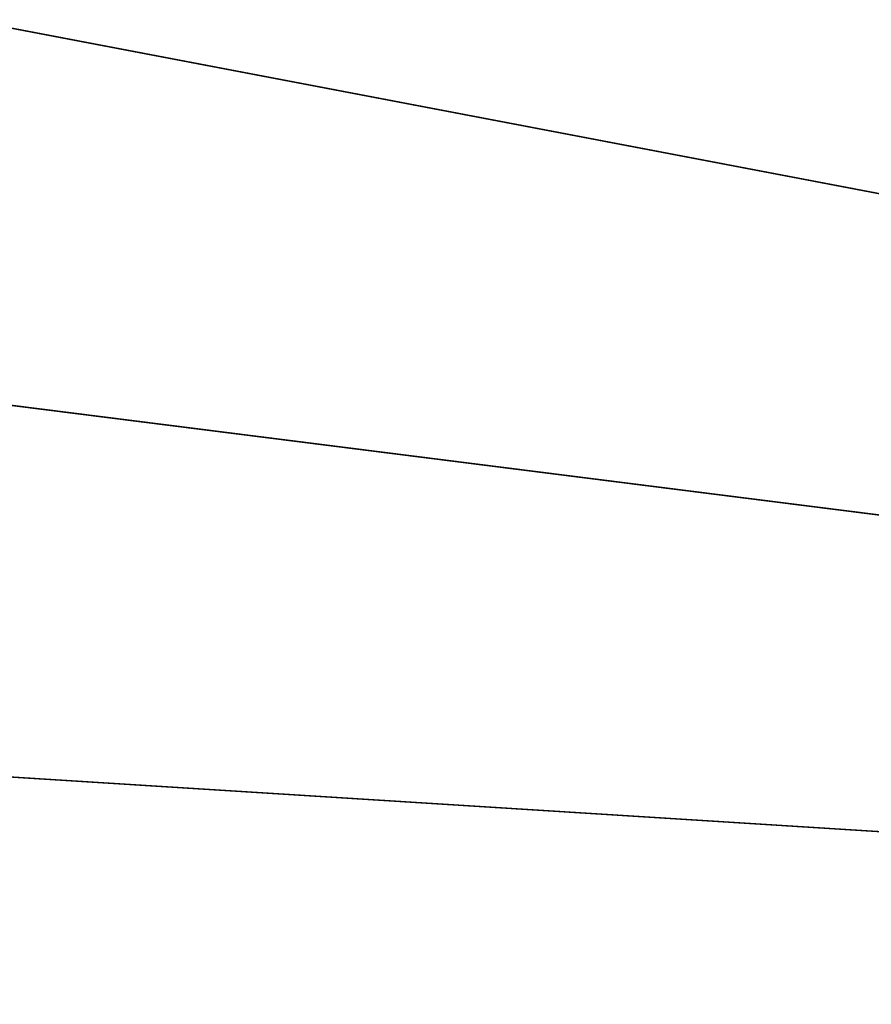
# Model space of a CAD drawing. Header units: millimetres. Extents: x -17.3 to 17.3, y -17.3 to 17.3.
# Tile 5 of 256: x -14.2 to -12.1, y 0.3 to 2.7. Entities that reach past the tile are written whole.
import ezdxf

# ---------------------------------------------------------------- set-up
doc = ezdxf.new("R2010")
doc.units = ezdxf.units.MM
doc.layers.get('0').update_dxf_attribs({"true_color": 0x5890e1})

msp = doc.modelspace()

# ---------------------------------------------------------------- meshes
at = {"color": 206, "true_color": 0x6c0888}
mesh = msp.add_polyface(dxfattribs=at)
corners = [(0, 16.6892, 33.4678), (0, 0, 33.4678), (-1.0479, 16.6563, 33.4678), (0, 0, 33.9833), (0, 16.2671, 33.8989), (-1.0214, 16.235, 33.8989), (-2.0917, 16.5576, 33.4678), (-2.0388, 16.1388, 33.8989), (-3.1272, 16.3936, 33.4678), (-3.0482, 15.979, 33.8989), (-4.1504, 16.1649, 33.4678), (-4.0455, 15.7561, 33.8989), (-5.1573, 15.8724, 33.4678), (-5.0268, 15.4709, 33.8989), (-6.1437, 15.5172, 33.4678), (-5.9883, 15.1248, 33.8989), (-7.1059, 15.1009, 33.4678), (-6.9262, 14.7189, 33.8989), (-8.0401, 14.6249, 33.4678), (-7.8367, 14.255, 33.8989), (-8.9425, 14.0912, 33.4678), (-8.7164, 13.7348, 33.8989), (-9.8097, 13.5019, 33.4678), (-9.5616, 13.1604, 33.8989), (-10.6381, 12.8593, 33.4678), (-10.3691, 12.534, 33.8989), (-11.4246, 12.1659, 33.4678), (-11.1356, 11.8582, 33.8989), (-11.4698, 12.2141, 33.4685), (-12.1659, 11.4246, 33.4678), (-11.8582, 11.1356, 33.8989), (-11.1979, 11.9245, 35.1652), (-11.9245, 11.1979, 35.1652), (-11.0823, 11.8015, 35.209), (-11.8015, 11.0823, 35.209), (-12.5891, 11.8219, 35.7037), (-12.8593, 10.6381, 33.4678), (-12.534, 10.3691, 33.8989), (-13.5019, 9.8097, 33.4678), (-13.1604, 9.5616, 33.8989), (-14.0912, 8.9425, 33.4678), (-13.7348, 8.7164, 33.8989), (-14.6249, 8.0401, 33.4678), (-14.255, 7.8367, 33.8989), (-15.1009, 7.1059, 33.4678), (-14.7189, 6.9262, 33.8989), (-15.5172, 6.1437, 33.4678), (-15.1248, 5.9883, 33.8989), (-15.8724, 5.1573, 33.4678), (-15.4709, 5.0268, 33.8989), (-16.1649, 4.1504, 33.4678), (-15.7561, 4.0455, 33.8989), (-16.3936, 3.1272, 33.4678), (-15.979, 3.0481, 33.8989), (-16.5576, 2.0917, 33.4678), (-16.1388, 2.0388, 33.8989), (-16.6563, 1.0479, 33.4678), (-16.235, 1.0214, 33.8989), (-16.6892, 0, 33.4678), (-16.2671, 0, 33.8989)]
mesh.append_faces([[corners[k] for k in face] for face in [(0, 1, 2), (2, 1, 6), (6, 1, 8), (8, 1, 10), (10, 1, 12), (12, 1, 14), (14, 1, 16), (16, 1, 18), (18, 1, 20), (20, 1, 22), (22, 1, 24), (24, 1, 26), (26, 1, 29), (27, 32, 30), (31, 34, 32), (33, 35, 34), (29, 1, 36), (36, 1, 38), (38, 1, 40), (40, 1, 42), (42, 1, 44), (44, 1, 46), (46, 1, 48), (48, 1, 50), (50, 1, 52), (52, 1, 54), (54, 1, 56), (56, 1, 58)]], dxfattribs={"vtx0": -1, "color": 206})
mesh.append_faces([[corners[k] for k in face] for face in [(3, 4, 5), (3, 5, 7), (3, 7, 9), (3, 9, 11), (3, 11, 13), (3, 13, 15), (3, 15, 17), (3, 17, 19), (3, 19, 21), (3, 21, 23), (3, 23, 25), (3, 25, 27), (28, 26, 29), (3, 27, 30), (27, 31, 32), (31, 33, 34), (3, 30, 37), (3, 37, 39), (3, 39, 41), (3, 41, 43), (3, 43, 45), (3, 45, 47), (3, 47, 49), (3, 49, 51), (3, 51, 53), (3, 53, 55), (3, 55, 57), (3, 57, 59)]], dxfattribs={"vtx2": -1, "color": 206})

doc.saveas('drawing.dxf')
